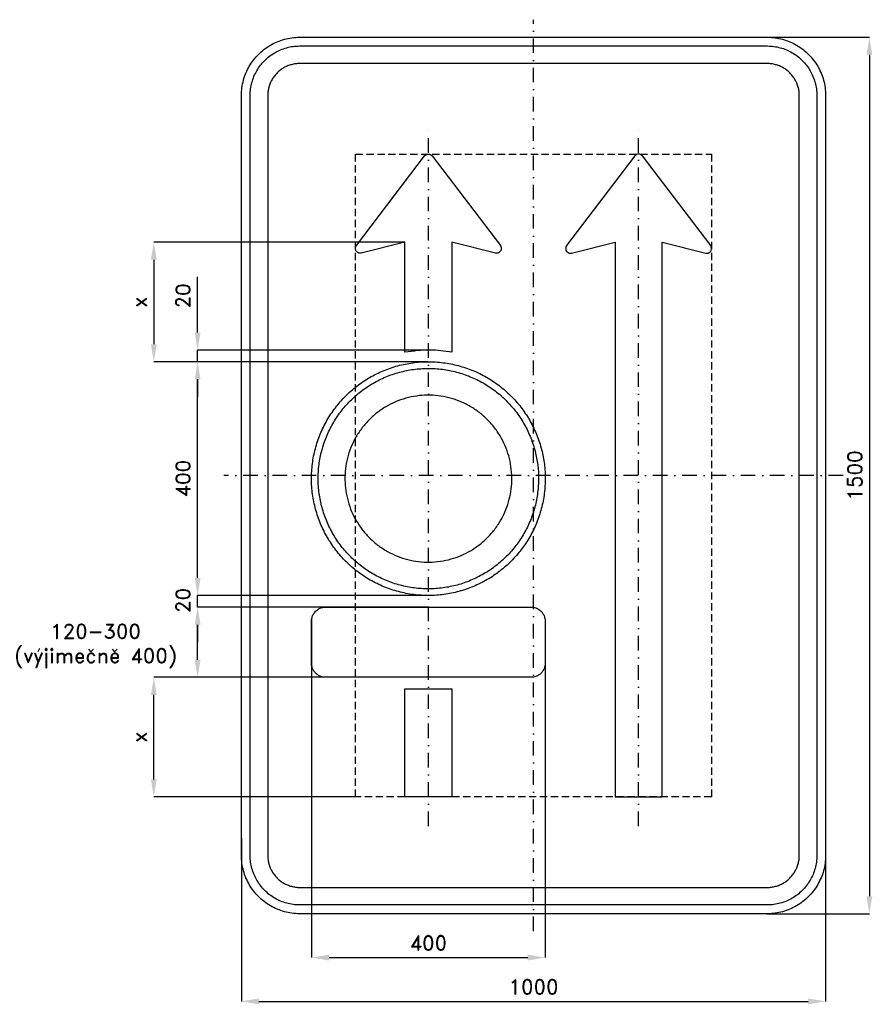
# Model space of a CAD drawing. Header units: millimetres. Extents: x -880 to 580, y -905 to 780.
import ezdxf

# ---------------------------------------------------------------- set-up
doc = ezdxf.new("R2010")
doc.units = ezdxf.units.MM
doc.header["$LTSCALE"] = 5
doc.linetypes.add('ČERCHOVANÁX2', pattern=[2, 1, -0.5, 0, -0.5])
doc.linetypes.add('ČÁRKOVANÁX2', pattern=[1.5, 1, -0.5])
doc.layers.add('Kóty', color=2, linetype='Continuous')
doc.layers.add('Značka', color=7, linetype='Continuous')
doc.styles.get("Standard").update_dxf_attribs({"font": 'romand.shx', "height": 25})
doc.dimstyles.get("Standard").update_dxf_attribs({"dimtxt": 25, "dimasz": 30, "dimexe": 0.18, "dimexo": 0.0625, "dimgap": 12.5, "dimtad": 1, "dimdec": 0, "dimzin": 0, "dimdsep": 46, "dimtxsty": 'Standard', "dimcen": 0.09, "dimadec": 0, "dimazin": 0, "dimtfac": 1, "dimtdec": 0, "dimtofl": 0, "dimtmove": 0, "dimatfit": 3, "dimfxl": 1, "dimtolj": 1, "dimtzin": 0, "dimarcsym": 0})

# ---------------------------------------------------------------- blocks, each defined once
blk = doc.blocks.new('*D0')
at = {"layer": 'Defpoints', "color": 0, "transparency": 16777216}
for p in [(-575, 194.6), (-181.2, 194.6), (-178.9, -205.4)]:
    blk.add_point(p, dxfattribs=at)
at = {"layer": 'Kóty', "color": 0, "lineweight": -2, "transparency": 16777216}
for p, q in [((-181.2, 194.6), (-575.2, 194.6)), ((-575, -175.4), (-575, 164.6)), ((-178.9, -205.4), (-575.2, -205.4))]:
    blk.add_line(p, q, dxfattribs=at)
at = {"layer": 'Kóty', "color": 0, "transparency": 16777216}
for points in [[(-580, 164.6), (-570, 164.6), (-575, 194.6)], [(-580, -175.4), (-570, -175.4), (-575, -205.4)]]:
    blk.add_solid(points, dxfattribs=at)
at = {"layer": 'Kóty', "color": 0, "transparency": 16777216, "insert": (-600, -5.4), "char_height": 25, "attachment_point": 5, "rotation": 90}
blk.add_mtext('\\A1;400', dxfattribs=at)
blk = doc.blocks.new('*D1')
at = {"layer": 'Defpoints', "color": 0, "transparency": 16777216}
for p in [(-575, 214.6), (-178.7, 214.6), (-181.2, 194.6)]:
    blk.add_point(p, dxfattribs=at)
at = {"layer": 'Kóty', "color": 0, "lineweight": -2, "transparency": 16777216}
for p, q in [((-575, 244.6), (-575, 340.1)), ((-178.8, 214.6), (-575.2, 214.6)), ((-181.2, 194.6), (-575.2, 194.6)), ((-575, 164.6), (-575, 134.6))]:
    blk.add_line(p, q, dxfattribs=at)
at = {"layer": 'Kóty', "color": 0, "transparency": 16777216}
for points in [[(-580, 244.6), (-570, 244.6), (-575, 214.6)], [(-580, 164.6), (-570, 164.6), (-575, 194.6)]]:
    blk.add_solid(points, dxfattribs=at)
at = {"layer": 'Kóty', "color": 0, "transparency": 16777216, "insert": (-600, 307.3), "char_height": 25, "attachment_point": 5, "rotation": 90}
blk.add_mtext('\\A1;20', dxfattribs=at)
blk = doc.blocks.new('*D2')
at = {"layer": 'Defpoints', "color": 0, "transparency": 16777216}
for p in [(-380, -246), (20, -246), (20, -825)]:
    blk.add_point(p, dxfattribs=at)
at = {"layer": 'Kóty', "color": 0, "lineweight": -2, "transparency": 16777216}
for p, q in [((-380, -246.0625), (-380, -825.18)), ((20, -246.0625), (20, -825.18)), ((-350, -825), (-10, -825))]:
    blk.add_line(p, q, dxfattribs=at)
at = {"layer": 'Kóty', "color": 0, "transparency": 16777216}
for points in [[(-350, -820), (-350, -830), (-380, -825)], [(-10, -820), (-10, -830), (20, -825)]]:
    blk.add_solid(points, dxfattribs=at)
at = {"layer": 'Kóty', "color": 0, "transparency": 16777216, "insert": (-180, -800), "char_height": 25, "attachment_point": 5}
blk.add_mtext('\\A1;400', dxfattribs=at)
blk = doc.blocks.new('*D3')
at = {"layer": 'Defpoints', "color": 0, "transparency": 16777216}
for p in [(-500, -620.4), (500, -633.5), (500, -900)]:
    blk.add_point(p, dxfattribs=at)
at = {"layer": 'Kóty', "color": 0, "lineweight": -2, "transparency": 16777216}
for p, q in [((-500, -620.4), (-500, -900.2)), ((500, -633.6), (500, -900.2)), ((-470, -900), (470, -900))]:
    blk.add_line(p, q, dxfattribs=at)
at = {"layer": 'Kóty', "color": 0, "transparency": 16777216}
for points in [[(-470, -895), (-470, -905), (-500, -900)], [(470, -895), (470, -905), (500, -900)]]:
    blk.add_solid(points, dxfattribs=at)
at = {"layer": 'Kóty', "color": 0, "transparency": 16777216, "insert": (0, -875), "char_height": 25, "attachment_point": 5}
blk.add_mtext('\\A1;1000', dxfattribs=at)
blk = doc.blocks.new('*D4')
at = {"layer": 'Defpoints', "color": 0, "transparency": 16777216}
for p in [(400, 750), (400, -750), (575, -750)]:
    blk.add_point(p, dxfattribs=at)
at = {"layer": 'Kóty', "color": 0, "lineweight": -2, "transparency": 16777216}
for p, q in [((400.0625, 750), (575.18, 750)), ((575, 720), (575, -720)), ((400.0625, -750), (575.18, -750))]:
    blk.add_line(p, q, dxfattribs=at)
at = {"layer": 'Kóty', "color": 0, "transparency": 16777216}
for points in [[(570, 720), (580, 720), (575, 750)], [(570, -720), (580, -720), (575, -750)]]:
    blk.add_solid(points, dxfattribs=at)
at = {"layer": 'Kóty', "color": 0, "transparency": 16777216, "insert": (550, 0), "char_height": 25, "attachment_point": 5, "rotation": 90}
blk.add_mtext('\\A1;1500', dxfattribs=at)
blk = doc.blocks.new('*D5')
at = {"layer": 'Defpoints', "color": 0, "transparency": 16777216}
for p in [(-220, 399.2), (-650, 194.6), (-180, 194.6)]:
    blk.add_point(p, dxfattribs=at)
at = {"layer": 'Kóty', "color": 0, "lineweight": -2, "transparency": 16777216}
for p, q in [((-220.1, 399.2), (-650.2, 399.2)), ((-650, 369.2), (-650, 224.6)), ((-180.1, 194.6), (-650.2, 194.6))]:
    blk.add_line(p, q, dxfattribs=at)
at = {"layer": 'Kóty', "color": 0, "transparency": 16777216}
for points in [[(-655, 369.2), (-645, 369.2), (-650, 399.2)], [(-655, 224.6), (-645, 224.6), (-650, 194.6)]]:
    blk.add_solid(points, dxfattribs=at)
at = {"layer": 'Kóty', "color": 0, "transparency": 16777216, "insert": (-675, 296.9), "char_height": 25, "attachment_point": 5, "rotation": 90}
blk.add_mtext('\\A1;x', dxfattribs=at)
blk = doc.blocks.new('*D6')
at = {"layer": 'Defpoints', "color": 0, "transparency": 16777216}
for p in [(-650, -345.4), (-342.5, -345.4), (-304.8, -550)]:
    blk.add_point(p, dxfattribs=at)
at = {"layer": 'Kóty', "color": 0, "lineweight": -2, "transparency": 16777216}
for p, q in [((-342.6, -345.4), (-650.2, -345.4)), ((-650, -520), (-650, -375.4)), ((-304.9, -550), (-650.2, -550))]:
    blk.add_line(p, q, dxfattribs=at)
at = {"layer": 'Kóty', "color": 0, "transparency": 16777216}
for points in [[(-655, -375.4), (-645, -375.4), (-650, -345.4)], [(-655, -520), (-645, -520), (-650, -550)]]:
    blk.add_solid(points, dxfattribs=at)
at = {"layer": 'Kóty', "color": 0, "transparency": 16777216, "insert": (-675, -447.7), "char_height": 25, "attachment_point": 5, "rotation": 90}
blk.add_mtext('\\A1;x', dxfattribs=at)

msp = doc.modelspace()

# ---------------------------------------------------------------- linework, layer by layer
at = {"layer": 'Kóty'}
for p, q in [((-575, -175.4), (-575, -79.9)), ((-178.9, -205.4), (-575.2, -205.4)), ((-180.1, -225.4), (-575.2, -225.4)), ((-323.8, -225.4), (-575.2, -225.4)), ((-575, -255.4), (-575, -285.4)), ((-575, -315.4), (-575, -255.4)), ((-325.9, -345.4), (-575.2, -345.4))]:
    msp.add_line(p, q, dxfattribs=at)
for points in [[(-575, 194.6), (-575, 214.6)], [(-575, -225.4), (-575, -205.4)]]:
    msp.add_lwpolyline(points, dxfattribs=at)
for points in [[(-580, -175.4), (-570, -175.4), (-575, -205.4)], [(-580, -255.4), (-570, -255.4), (-575, -225.4)], [(-580, -255.4), (-570, -255.4), (-575, -225.4)], [(-580, -315.4), (-570, -315.4), (-575, -345.4)]]:
    msp.add_solid(points, dxfattribs=at)
at = {"layer": 'Značka', "color": 6, "linetype": 'ČERCHOVANÁX2', "ltscale": 5}
for points in [[(0, -780), (0, 780)], [(-180, -600), (-180, 600)], [(180, -600), (180, 600)], [(530, 0), (-530, 0)]]:
    msp.add_lwpolyline(points, dxfattribs=at)
at = {"layer": 'Značka', "color": 5}
for points in [[(-400, -750), (-400.4, -750), (-400.8, -750, -0.03218), (-413.7, -749.1, -0.035443), (-426.4, -746.5, -0.036267), (-438.7, -742.3, -0.03442), (-450.2, -736.5, -0.033722), (-461, -729.3, -0.034085), (-470.7, -720.7, -0.034209), (-479.3, -711, -0.034229), (-486.5, -700.2, -0.034044), (-492.3, -688.7, -0.033412), (-496.5, -676.4, -0.034127), (-499.1, -663.7, -0.036745), (-500, -650.8), (-500, -650.4), (-500, -650), (-500, 650), (-500, 650.4), (-500, 650.8, -0.03218), (-499.1, 663.7, -0.035441), (-496.5, 676.4, -0.03627), (-492.3, 688.7, -0.034417), (-486.5, 700.2, -0.033719), (-479.3, 711, -0.034078), (-470.7, 720.7, -0.034208), (-461, 729.3, -0.034227), (-450.2, 736.5, -0.034051), (-438.7, 742.3, -0.033416), (-426.4, 746.5, -0.034129), (-413.7, 749.1, -0.036746), (-400.8, 750), (-400.4, 750), (-400, 750), (400, 750), (400.4, 750), (400.8, 750, -0.032179), (413.7, 749.1, -0.035451), (426.4, 746.5, -0.036282), (438.7, 742.3, -0.034425), (450.2, 736.5, -0.033731), (461, 729.3, -0.034081), (470.7, 720.7, -0.034214), (479.3, 711, -0.034229), (486.5, 700.2, -0.034034), (492.3, 688.6, -0.033411), (496.5, 676.4, -0.034122), (499.1, 663.7, -0.036741), (500, 650.8), (500, 650.4), (500, 650), (500, -650), (500, -650.4), (500, -650.8, -0.032179), (499.1, -663.7, -0.035442), (496.5, -676.4, -0.036264), (492.3, -688.7, -0.034415), (486.5, -700.2, -0.033719), (479.3, -711, -0.034086), (470.7, -720.7, -0.034205), (461, -729.3, -0.03423), (450.2, -736.5, -0.034046), (438.7, -742.3, -0.033413), (426.4, -746.5, -0.034127), (413.7, -749.1, -0.036745), (400.8, -750), (400.4, -750), (400, -750), (-400, -750)], [(-400, -735), (-400.3, -735), (-400.7, -735, -0.03218), (-411.6, -734.2, -0.035443), (-422.4, -732, -0.036267), (-432.9, -728.5, -0.03442), (-442.7, -723.5, -0.033721), (-451.9, -717.4, -0.034085), (-460.1, -710.1, -0.034209), (-467.4, -701.9, -0.034229), (-473.5, -692.7, -0.034045), (-478.4, -682.9, -0.033412), (-482, -672.4, -0.034127), (-484.3, -661.6, -0.036745), (-485, -650.7), (-485, -650.3), (-485, -650), (-485, 650), (-485, 650.3), (-485, 650.7, -0.032181), (-484.2, 661.6, -0.035444), (-482, 672.4, -0.036267), (-478.5, 682.9, -0.034419), (-473.5, 692.7, -0.033711), (-467.4, 701.9, -0.034078), (-460.1, 710.1, -0.034195), (-451.9, 717.4, -0.034219), (-442.7, 723.5, -0.034051), (-432.9, 728.4, -0.033409), (-422.4, 732, -0.034121), (-411.6, 734.3, -0.036745), (-400.7, 735), (-400.3, 735), (-400, 735), (400, 735), (400.3, 735), (400.7, 735, -0.032174), (411.6, 734.2, -0.03544), (422.4, 732, -0.036261), (432.9, 728.5, -0.03443), (442.7, 723.5, -0.033731), (451.9, 717.4, -0.03408), (460.1, 710.1, -0.034212), (467.4, 701.9, -0.03423), (473.5, 692.7, -0.034037), (478.4, 682.9, -0.033418), (482, 672.4, -0.034127), (484.3, 661.6, -0.036751), (485, 650.7), (485, 650.3), (485, 650), (485, -650), (485, -650.3), (485, -650.7, -0.032185), (484.2, -661.6, -0.03545), (482, -672.4, -0.036271), (478.5, -682.9, -0.034419), (473.5, -692.7, -0.033715), (467.4, -701.9, -0.034083), (460.1, -710.1, -0.034209), (451.9, -717.4, -0.034231), (442.7, -723.5, -0.034042), (432.9, -728.4, -0.033411), (422.4, -732, -0.034127), (411.6, -734.3, -0.036745), (400.7, -735), (400.3, -735), (400, -735), (-400, -735)], [(-400, -705), (400, -705), (400.2, -705), (400.4, -705, 0.03218), (407.5, -704.5, 0.035442), (414.5, -703.1, 0.036265), (421.3, -700.8, 0.034422), (427.6, -697.6, 0.033717), (433.6, -693.6, 0.034088), (438.9, -688.9, 0.034212), (443.6, -683.6, 0.034229), (447.6, -677.6, 0.034042), (450.7, -671.3, 0.033412), (453.1, -664.5, 0.034125), (454.5, -657.5, 0.036743), (455, -650.4), (455, -650.2), (455, -650), (455, 650), (455, 650.2), (455, 650.4, 0.032187), (454.5, 657.5, 0.035442), (453.1, 664.5, 0.036278), (450.8, 671.3, 0.034421), (447.6, 677.6, 0.033718), (443.6, 683.5, 0.034078), (438.9, 688.9, 0.034199), (433.6, 693.6, 0.034236), (427.6, 697.6, 0.03403), (421.3, 700.8, 0.033395), (414.5, 703, 0.034109), (407.5, 704.5, 0.036744), (400.4, 705), (400.2, 705), (400, 705), (-400, 705), (-400.2, 705), (-400.4, 705, 0.032171), (-407.5, 704.5, 0.035429), (-414.5, 703, 0.036266), (-421.3, 700.8, 0.034431), (-427.6, 697.6, 0.033735), (-433.6, 693.6, 0.034079), (-438.9, 688.9, 0.034224), (-443.6, 683.5, 0.034235), (-447.6, 677.6, 0.03404), (-450.7, 671.3, 0.033409), (-453.1, 664.5, 0.034125), (-454.5, 657.5, 0.036745), (-455, 650.4), (-455, 650.2), (-455, 650), (-455, -650), (-455, -650.2), (-455, -650.4, 0.03218), (-454.5, -657.5, 0.035443), (-453.1, -664.5, 0.036267), (-450.8, -671.3, 0.034421), (-447.6, -677.6, 0.033721), (-443.6, -683.6, 0.034084), (-438.9, -688.9, 0.034208), (-433.6, -693.6, 0.03423), (-427.6, -697.6, 0.034044), (-421.3, -700.7, 0.033412), (-414.5, -703.1, 0.034127), (-407.5, -704.5, 0.036745), (-400.4, -705), (-400.2, -705), (-400, -705)], [(-220, 211), (-220, 375.2), (-220, 399.2), (-295, 380.7), (-295.3, 380.6), (-295.7, 380.5), (-297.3, 380.4), (-298.9, 380.7, -0.065463), (-300.7, 381.4, -0.065418), (-302.3, 382.5, -0.065354), (-303.6, 384, -0.065232), (-304.4, 385.8, -0.064841), (-304.9, 387.7, -0.063646), (-304.8, 389.7, -0.052686), (-304.4, 391.2, -0.057469), (-303.7, 392.6), (-303.5, 392.9), (-303.3, 393.3), (-186.4, 546.8), (-186.1, 547.1), (-185.9, 547.4, -0.049006), (-184.8, 548.4), (-183.6, 549.2, -0.061122), (-181.8, 549.8, -0.061409), (-180, 550, -0.061031), (-178.2, 549.8, -0.059462), (-176.4, 549.2), (-175.2, 548.4, -0.053597), (-174.1, 547.4), (-173.9, 547.1), (-173.6, 546.8), (-56.7, 393.3), (-56.5, 392.9), (-56.3, 392.6, -0.052533), (-55.6, 391.2, -0.052675), (-55.2, 389.7, -0.065486), (-55.1, 387.7, -0.065434), (-55.6, 385.8, -0.06532), (-56.4, 384, -0.065205), (-57.7, 382.5, -0.064861), (-59.3, 381.4, -0.06369), (-61.1, 380.7, -0.052701), (-62.7, 380.4, -0.057452), (-64.3, 380.5), (-64.7, 380.6), (-65, 380.7), (-140, 399.2), (-140, 375.2), (-140, 210.9, 0.007834), (-158.6, 213.3, 0.023767), (-177.1, 214.6, 0.027427), (-198.6, 213.6, 0.009025), (-220, 211)], [(140, -550), (220, -550), (220, 375.2), (220, 399.2), (295, 380.7), (295.4, 380.6), (295.7, 380.5), (297.3, 380.4), (298.9, 380.7), (300.7, 381.4), (302.3, 382.5), (303.6, 384), (304.4, 385.8), (304.9, 387.7), (304.8, 389.7), (304.4, 391.2), (303.7, 392.6), (303.5, 392.9), (303.3, 393.3), (186.4, 546.8), (186.1, 547.1), (185.9, 547.4), (184.8, 548.4), (183.6, 549.2), (181.8, 549.8), (180, 550, 0.060994), (178.2, 549.8), (176.4, 549.2), (175.2, 548.4), (174.1, 547.4), (173.9, 547.1), (173.6, 546.8), (56.7, 393.3), (56.5, 392.9), (56.3, 392.6), (55.6, 391.2), (55.2, 389.7), (55.1, 387.7), (55.6, 385.8), (56.4, 384), (57.7, 382.5), (59.3, 381.4), (61.1, 380.7), (62.7, 380.4, 0.057454), (64.3, 380.5), (64.6, 380.6), (65, 380.7), (140, 399.2), (140, 375.2), (140, -550)], [(20, -5.4), (20, -6.7, -0.001586), (20, -8, -0.032168), (18, -34.1, -0.035724), (12.5, -59.7, -0.036666), (3.9, -84.4, -0.034754), (-8.1, -107.7, -0.03404), (-22.9, -129.3, -0.034454), (-40.4, -148.7, -0.034562), (-60.3, -165.7, -0.034427), (-82.3, -179.9, -0.034392), (-105.9, -191.2, -0.034422), (-130.8, -199.2, -0.034423), (-156.5, -204.1, -0.034416), (-182.6, -205.4, -0.034417), (-208.7, -203.4, -0.034417), (-234.3, -197.9, -0.034416), (-259, -189.2, -0.034416), (-282.3, -177.3, -0.034416), (-303.9, -162.5, -0.034418), (-323.3, -145, -0.034416), (-340.3, -125.1, -0.034417), (-354.5, -103.1, -0.034416), (-365.8, -79.5, -0.034417), (-373.8, -54.6, -0.034417), (-378.7, -28.9, -0.034417), (-380, -2.8, -0.034417), (-378, 23.3, -0.034416), (-372.5, 48.9, -0.034417), (-363.8, 73.6, -0.034417), (-351.9, 96.9, -0.034416), (-337.1, 118.5, -0.034416), (-319.6, 137.9, -0.034419), (-299.7, 154.9, -0.034419), (-277.7, 169.1, -0.034419), (-254.1, 180.4, -0.03442), (-229.2, 188.5, -0.034418), (-203.5, 193.3, -0.034419), (-177.4, 194.6, -0.034417), (-151.3, 192.6, -0.034416), (-125.7, 187.1, -0.034418), (-101, 178.4, -0.034419), (-77.7, 166.5, -0.034418), (-56.1, 151.7, -0.034409), (-36.7, 134.2, -0.034415), (-19.7, 114.3, -0.034486), (-5.5, 92.3, -0.03442), (5.8, 68.8, -0.034076), (13.8, 43.8, -0.032791), (18.6, 19.4, -0.034264), (20, -5.4)], [(-356, -345.4), (-356.1, -345.4), (-356.2, -345.4, -0.032193), (-359.3, -345.2, -0.035435), (-362.3, -344.5, -0.036269), (-365.3, -343.5, -0.034415), (-368.1, -342.1, -0.033732), (-370.6, -340.4, -0.034078), (-373, -338.4, -0.034208), (-375, -336, -0.034231), (-376.8, -333.4, -0.034047), (-378.1, -330.7, -0.033411), (-379.1, -327.7, -0.034128), (-379.8, -324.7, -0.036746), (-380, -321.6), (-380, -321.5), (-380, -321.4), (-380, -249.4), (-380, -249.3), (-380, -249.2, -0.032179), (-379.8, -246.1, -0.035444), (-379.1, -243.1, -0.036269), (-378.2, -240.1, -0.034426), (-376.8, -237.3, -0.033728), (-375, -234.8, -0.034096), (-373, -232.4, -0.034204), (-370.6, -230.4, -0.034237), (-368.1, -228.6, -0.034056), (-365.3, -227.3, -0.033418), (-362.3, -226.2, -0.034102), (-359.3, -225.6, -0.036753), (-356.2, -225.4), (-356.1, -225.4), (-356, -225.4), (-4, -225.4), (-3.9, -225.4), (-3.8, -225.4, -0.032182), (-0.7, -225.6, -0.035447), (2.3, -226.2, -0.036278), (5.3, -227.2, -0.034432), (8.1, -228.6, -0.033748), (10.6, -230.4, -0.034107), (13, -232.4, -0.034214), (15, -234.8, -0.034235), (16.8, -237.3, -0.034056), (18.1, -240.1, -0.033437), (19.1, -243.1, -0.034121), (19.8, -246.1, -0.036713), (20, -249.2), (20, -249.3), (20, -249.4), (20, -321.4), (20, -321.5), (20, -321.6, -0.032183), (19.8, -324.7, -0.035464), (19.1, -327.7, -0.03626), (18.2, -330.7, -0.034437), (16.8, -333.4, -0.033721), (15, -336, -0.034071), (13, -338.4, -0.034221), (10.6, -340.4, -0.034235), (8.1, -342.1, -0.034051), (5.3, -343.5, -0.033415), (2.3, -344.5, -0.034119), (-0.7, -345.2, -0.036752), (-3.8, -345.4), (-3.9, -345.4), (-4, -345.4), (-356, -345.4)]]:
    msp.add_lwpolyline(points, format="xyb", dxfattribs=at)
at = {"layer": 'Značka', "color": 6, "linetype": 'ČÁRKOVANÁX2', "ltscale": 2.5}
msp.add_lwpolyline([(-304.8, -550), (-304.8, 550), (304.8, 550), (304.8, -550), (-304.8, -550)], dxfattribs=at)
at = {"layer": 'Značka', "color": 1}
for points in [[(8.6, -5.4), (8.6, -6.6), (8.6, -7.9, -0.032167), (6.7, -32.4, -0.035725), (1.5, -56.6, -0.036666), (-6.6, -79.9, -0.034751), (-17.9, -101.8, -0.034039), (-31.9, -122.2, -0.034453), (-48.4, -140.5, -0.034558), (-67.1, -156.6, -0.034426), (-87.9, -169.9, -0.034391), (-110.1, -180.6, -0.034417), (-133.6, -188.2, -0.034423), (-157.8, -192.7, -0.034418), (-182.5, -194, -0.034418), (-207.1, -192.1, -0.034418), (-231.2, -186.9, -0.034418), (-254.5, -178.7, -0.034419), (-276.4, -167.5, -0.034416), (-296.8, -153.5, -0.034416), (-315.1, -137, -0.034416), (-331.2, -118.3, -0.034417), (-344.5, -97.5, -0.034417), (-355.2, -75.3, -0.034418), (-362.8, -51.8, -0.034417), (-367.3, -27.6, -0.034417), (-368.6, -2.9, -0.034417), (-366.7, 21.7, -0.034417), (-361.5, 45.8, -0.034416), (-353.3, 69.1, -0.034417), (-342.1, 91, -0.034416), (-328.2, 111.4, -0.034417), (-311.6, 129.7, -0.034418), (-292.9, 145.8, -0.034419), (-272.1, 159.1, -0.034419), (-249.9, 169.8, -0.034416), (-226.4, 177.4, -0.034415), (-202.2, 181.9, -0.034419), (-177.5, 183.2, -0.034418), (-152.9, 181.3, -0.034418), (-128.8, 176.1, -0.034417), (-105.5, 167.9, -0.034415), (-83.6, 156.7, -0.034419), (-63.2, 142.8, -0.034408), (-44.9, 126.2, -0.034416), (-28.8, 107.5, -0.034486), (-15.5, 86.7, -0.034417), (-4.8, 64.5, -0.034075), (2.8, 41, -0.032794), (7.2, 18, -0.034268), (8.6, -5.4)], [(-37.1, -5.4), (-37.1, -4.5), (-37.2, -3.5, 0.032166), (-38.6, 15.1, 0.035725), (-42.5, 33.4, 0.036668), (-48.6, 51, 0.034753), (-57.2, 67.6, 0.034038), (-67.8, 83.1, 0.034455), (-80.3, 96.9, 0.03456), (-94.5, 109.1, 0.034428), (-110.2, 119.2, 0.034388), (-127, 127.3, 0.034419), (-144.8, 133.1, 0.034421), (-163.2, 136.5, 0.034416), (-181.9, 137.4, 0.03442), (-200.5, 136, 0.034419), (-218.8, 132.1, 0.034413), (-236.4, 125.9, 0.034413), (-253, 117.4, 0.034415), (-268.5, 106.8, 0.034413), (-282.3, 94.3, 0.034416), (-294.5, 80.1, 0.034419), (-304.6, 64.4, 0.034417), (-312.7, 47.6, 0.034416), (-318.5, 29.8, 0.034416), (-321.9, 11.4, 0.034416), (-322.8, -7.3, 0.034417), (-321.4, -25.9, 0.034417), (-317.5, -44.2, 0.034416), (-311.3, -61.8, 0.034416), (-302.8, -78.4, 0.034416), (-292.2, -93.9, 0.034418), (-279.7, -107.7, 0.034418), (-265.5, -119.9, 0.034417), (-249.8, -130, 0.034415), (-233, -138.1, 0.034415), (-215.2, -143.9, 0.034418), (-196.8, -147.3, 0.034416), (-178.1, -148.2, 0.034416), (-159.5, -146.8, 0.034414), (-141.2, -142.9, 0.034416), (-123.6, -136.7, 0.034416), (-107, -128.2, 0.034417), (-91.5, -117.6, 0.034406), (-77.7, -105.1, 0.034414), (-65.5, -90.9, 0.034488), (-55.4, -75.2, 0.034422), (-47.3, -58.4, 0.034076), (-41.5, -40.6, 0.032793), (-38.2, -23.1, 0.034265), (-37.1, -5.4)]]:
    msp.add_lwpolyline(points, format="xyb", dxfattribs=at)
at = {"layer": 'Značka', "color": 5}
msp.add_lwpolyline([(-220, -365.4), (-140, -365.4), (-140, -550), (-220, -550), (-220, -365.4)], dxfattribs=at)

# ---------------------------------------------------------------- texts
at = {"layer": 'Kóty', "insert": (-600, -213.8), "char_height": 25, "attachment_point": 5, "rotation": 90}
msp.add_mtext('\\A1;20', dxfattribs=at)
at = {"layer": 'Kóty', "insert": (-749.7, -291.7), "char_height": 25, "attachment_point": 5}
msp.add_mtext('\\A1;120-300\\P(výjimečně 400)', dxfattribs=at)

# ---------------------------------------------------------------- dimensions: what is measured, and where the dimension line sits
at = {"layer": 'Kóty'}
for base, p1, p2, picture, middle in [((575, -750), (400, 750), (400, -750), '*D4', (550, 0)), ((-575, 214.6), (-181.2, 194.6), (-178.7, 214.6), '*D1', (-600, 307.3)), ((-575, 194.6), (-178.9, -205.4), (-181.2, 194.6), '*D0', (-600, -5.4))]:
    dim = msp.add_linear_dim(base=base, p1=p1, p2=p2, angle=90, dimstyle='Standard', dxfattribs=at)
    dim.commit()
    dim.dimension.update_dxf_attribs({"geometry": picture, "text_midpoint": middle})
for base, p1, p2, picture, middle in [((-650, 194.6), (-220, 399.2), (-180, 194.6), '*D5', (-675, 296.9)), ((-650, -345.4), (-304.8, -550), (-342.5, -345.4), '*D6', (-675, -447.7))]:
    dim = msp.add_linear_dim(base=base, p1=p1, p2=p2, angle=90, text='x', dimstyle='Standard', dxfattribs=at)
    dim.commit()
    dim.dimension.update_dxf_attribs({"geometry": picture, "text_midpoint": middle})
for base, p1, p2, picture, middle in [((20, -825), (-380, -246), (20, -246), '*D2', (-180, -800)), ((500, -900), (-500, -620.4), (500, -633.5), '*D3', (0, -875))]:
    dim = msp.add_linear_dim(base=base, p1=p1, p2=p2, dimstyle='Standard', dxfattribs=at)
    dim.commit()
    dim.dimension.update_dxf_attribs({"geometry": picture, "text_midpoint": middle})

doc.saveas('drawing.dxf')
